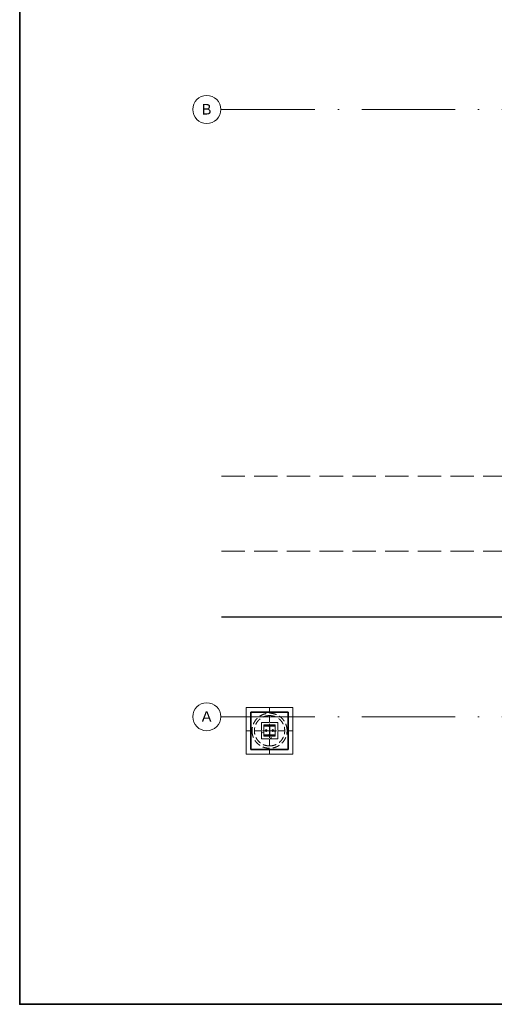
# Model space of a CAD drawing. Header units: millimetres. Extents: x -34728 to 839610, y -480656 to 464976.
# Tile 39 of 69: x 227104 to 237259, y -34434 to -13356. Entities that reach past the tile are written whole.
import ezdxf

# ---------------------------------------------------------------- set-up
doc = ezdxf.new("R2010")
doc.units = ezdxf.units.MM
for name, pattern in [('IMPORT-A_CARA_07', [700, 500, -200]), ('IMPORT-KANVPOVO', [2000, 700, -650, 0, -650]), ('Rebar Cover Lines', [320.04, 160.02, -160.02]), ('Skryté 1_5', [220, 150, -70]), ('ČERCHOVANÁ', [25.4, 12.7, -6.35, 0, -6.35]), ('Čerchovaná 20mm', [3000, 2000, -500, 0, -500])]:
    doc.linetypes.add(name, pattern=pattern)
doc.layers.get('0').update_dxf_attribs({"color": 9})
for name, color, linetype, lineweight in [('!KANAL TRASA', 160, 'G_POTR_627_PN', 30), ('11542_003_OK-HALA_TaO-1_ET_R01_AciS_2025-04-14_sloupy_dwg', 9, 'Continuous', 9), ('_KANAL TRASA 1', 10, 'IMPORT-KANVPOVO', 70), ('CA_NEVHRA', 9, 'Skryté 1_5', 9), ('CA_OSY', 9, 'ČERCHOVANÁ', 9), ('CA_TEXT35', 9, 'Continuous', 9), ('CA_ZAKLADY25', 9, 'Continuous', 18), ('SS_HALA_TaO-SLOUP', 9, 'Continuous', 9)]:
    doc.layers.add(name, color=color, linetype=linetype, lineweight=lineweight)
doc.styles.add('Arial_1', font='arial.ttf', dxfattribs={"height": 450})
doc.linetypes.add('G_POTR_627_PN', pattern='A,0.5,-1,2,-6.5,[9,hpfmlin.shx,S=1,R=0,X=0,Y=0],-6.5,2,-1,0.5', length=20)

# ---------------------------------------------------------------- blocks, each defined once
blk = doc.blocks.new('pilota 600 mm - D_750_650-2126773-ZÁKLADY HALY _ DPS')
at = {"layer": 'CA_NEVHRA'}
for p, q in [((0, 175), (0, 500)), ((-175, 0), (-500, 0)), ((0, 0), (-175, 0)), ((0, 0), (0, 175)), ((0, 0), (0, -175)), ((0, 0), (175, 0)), ((175, 0), (500, 0)), ((0, -175), (0, -500))]:
    blk.add_line(p, q, dxfattribs=at)
blk = doc.blocks.new('Osnova - Bublina osnovy 12mm-4850-ZÁKLADY HALY _ DPS')
at = {"layer": 'CA_TEXT35'}
blk.add_circle((0, 0), 6, dxfattribs=at)
blk = doc.blocks.new('A$Ca1b42790')
at = {"layer": 'CA_ZAKLADY25', "linetype": 'Rebar Cover Lines', "lineweight": 9}
h = blk.add_hatch(dxfattribs=at)
h.set_pattern_fill('FP_1', color=256, style=0, pattern_type=2)
h.set_pattern_definition([(50, (-164578.8, -16172.33), (728.7365, -63.7558), [76.2, -838.2]), (355, (-164578.8, -16172.3), (-140.9716, 764.2276), [60.96, -670.56]), (100.451, (-164518.1, -16177.65), (587.77, 700.4668), [64.76, -712.36]), (46.184, (-164578.8, -15969.1), (1084.316, -168.171), [114.3, -1257.3]), (96.636, (-164488.5, -15983.1), (949.61, 989.71), [97.14, -1068.54]), (351.184, (-164578.8, -15969.1), (949.6206, 989.701), [91.44, -1005.84]), (21, (-164477.2, -16019.93), (606.4579, -409.0606), [76.2, -838.2]), (326, (-164477.2, -16019.9), (247.2083, 736.753), [60.96, -670.56]), (71.451, (-164426.7, -16054), (853.6683, 327.6855), [64.76, -712.36]), (37.5, (-164578.83, -16172.33), (12.3547, 338.2201), [33.528, -628.904, 33.528, -647.192, -673.1]), (37.5, (-164578.83, -16172.33), (12.3547, 338.2201), [-1343.152, 33.528, -639.572]), (7.5, (-164578.83, -16172.33), (267.2789, 400.7221), [33.528, -354.584, 33.528, -613.664, -256.54]), (7.5, (-164578.83, -16172.33), (267.2789, 400.7221), [-1035.304, 33.528, -223.012]), (327.5, (-164805.4, -16172.33), (542.36333, -22.91534), [33.528, -220.472, 33.528, -758.952, -1051.56]), (327.5, (-164805.4, -16172.33), (542.36333, -22.91534), [-1046.48, 33.528, -1018.032]), (317.5, (-164907, -16172.33), (592.517, 101.7071), [33.528, -296.672, 33.528, -492.76, -746.76]), (317.5, (-164907, -16172.33), (592.517, 101.7071), [-856.488, 33.528, -713.232])])
h.paths.add_polyline_path([(-8634, -8897), (-8634, -8547), (-8984, -8547), (-8984, -8897)])
at = {"layer": '!KANAL TRASA', "ltscale": 80}
blk.add_lwpolyline([(-9837, -6286), (15493, -6286)], dxfattribs=at)
at = {"layer": '11542_003_OK-HALA_TaO-1_ET_R01_AciS_2025-04-14_sloupy_dwg'}
for p, q in [((-8699, -8612), (-8919, -8612)), ((-8919, -8612), (-8919, -8623)), ((-8919, -8623), (-8830, -8623)), ((-8812, -8641), (-8812, -8793)), ((-8805, -8793), (-8805, -8641)), ((-8787, -8623), (-8699, -8623)), ((-8699, -8623), (-8699, -8612)), ((-8830, -8811), (-8919, -8811)), ((-8919, -8811), (-8919, -8822)), ((-8919, -8822), (-8699, -8822)), ((-8699, -8811), (-8787, -8811)), ((-8699, -8822), (-8699, -8811))]:
    blk.add_line(p, q, dxfattribs=at)
for centre, start, end in [((-8830, -8641), 0, 90), ((-8787, -8641), 90, 180), ((-8830, -8793), 270, 0), ((-8787, -8793), 180, 270)]:
    blk.add_arc(centre, 18, start, end, dxfattribs=at)
at = {"layer": '_KANAL TRASA 1', "color": 7, "linetype": 'IMPORT-A_CARA_07', "lineweight": 18}
for p, q in [((-9837, -3275), (18178, -3275)), ((-9837, -4875), (18178, -4875))]:
    blk.add_line(p, q, dxfattribs=at)
at = {"layer": 'CA_NEVHRA'}
for radius, start, end in [(375, 0, 180), (375, 0, 180), (325, 90, 270), (325, 90, 270), (325, 270, 90), (325, 270, 90), (375, 180, 0), (375, 180, 0)]:
    blk.add_arc((-8809, -8722), radius, start, end, dxfattribs=at)
at = {"layer": 'CA_OSY', "linetype": 'Čerchovaná 20mm'}
for p, q in [((-9837, 4578), (18178, 4578)), ((-9837, -8422), (18178, -8422))]:
    blk.add_line(p, q, dxfattribs=at)
at = {"layer": 'CA_ZAKLADY25', "lineweight": 9}
for p, q in [((-9309, -9222), (-9309, -8222)), ((-9309, -8222), (-8309, -8222)), ((-8309, -8222), (-9309, -8222)), ((-9309, -8222), (-9309, -9222)), ((-8309, -8222), (-8309, -9222)), ((-8309, -9222), (-8309, -8222)), ((-8309, -9222), (-9309, -9222)), ((-9309, -9222), (-8309, -9222))]:
    blk.add_line(p, q, dxfattribs=at)
at = {"layer": 'CA_ZAKLADY25', "lineweight": 25}
for p, q in [((-8409, -8322), (-9209, -8322)), ((-9209, -8322), (-9209, -9122)), ((-9209, -9122), (-9209, -8322)), ((-9209, -8322), (-8409, -8322)), ((-8409, -9122), (-8409, -8322)), ((-8409, -8322), (-8409, -9122)), ((-9209, -9122), (-8409, -9122)), ((-8409, -9122), (-9209, -9122))]:
    blk.add_line(p, q, dxfattribs=at)
at = {"layer": 'CA_ZAKLADY25', "linetype": 'Rebar Cover Lines', "lineweight": 9}
for p, q in [((-8984, -8547), (-8634, -8547)), ((-8984, -8897), (-8984, -8547)), ((-8984, -8547), (-8984, -8897)), ((-8634, -8547), (-8984, -8547)), ((-8634, -8547), (-8634, -8897)), ((-8634, -8897), (-8634, -8547)), ((-8634, -8897), (-8984, -8897)), ((-8984, -8897), (-8634, -8897))]:
    blk.add_line(p, q, dxfattribs=at)
at = {"layer": 'SS_HALA_TaO-SLOUP'}
for p, q in [((-8929, -8597), (-8689, -8597)), ((-8689, -8597), (-8929, -8597)), ((-8929, -8837), (-8929, -8597)), ((-8929, -8597), (-8929, -8837)), ((-8919, -8612), (-8919, -8623)), ((-8699, -8612), (-8919, -8612)), ((-8919, -8623), (-8830, -8623)), ((-8812, -8641), (-8812, -8793)), ((-8805, -8641), (-8805, -8793)), ((-8699, -8623), (-8787, -8623)), ((-8699, -8612), (-8699, -8623)), ((-8689, -8597), (-8689, -8837)), ((-8689, -8837), (-8689, -8597)), ((-8689, -8837), (-8929, -8837)), ((-8929, -8837), (-8689, -8837)), ((-8919, -8811), (-8919, -8822)), ((-8830, -8811), (-8919, -8811)), ((-8919, -8822), (-8699, -8822)), ((-8879, -8700), (-8894, -8709)), ((-8894, -8709), (-8879, -8700)), ((-8894, -8709), (-8894, -8726)), ((-8894, -8726), (-8894, -8709)), ((-8894, -8726), (-8879, -8735)), ((-8879, -8735), (-8894, -8726)), ((-8864, -8709), (-8879, -8700)), ((-8879, -8700), (-8864, -8709)), ((-8879, -8735), (-8864, -8726)), ((-8864, -8726), (-8879, -8735)), ((-8864, -8726), (-8864, -8709)), ((-8864, -8709), (-8864, -8726)), ((-8787, -8811), (-8699, -8811)), ((-8739, -8700), (-8754, -8709)), ((-8754, -8709), (-8739, -8700)), ((-8754, -8709), (-8754, -8726)), ((-8754, -8726), (-8754, -8709)), ((-8754, -8726), (-8739, -8735)), ((-8739, -8735), (-8754, -8726)), ((-8724, -8709), (-8739, -8700)), ((-8739, -8700), (-8724, -8709)), ((-8739, -8735), (-8724, -8726)), ((-8724, -8726), (-8739, -8735)), ((-8724, -8726), (-8724, -8709)), ((-8724, -8709), (-8724, -8726)), ((-8699, -8811), (-8699, -8822))]:
    blk.add_line(p, q, dxfattribs=at)
for centre, radius, start, end in [((-8830, -8641), 18, 0, 90), ((-8787, -8641), 18, 90, 180), ((-8879, -8717), 18.5, 0, 180), ((-8879, -8717), 18.5, 0, 180), ((-8879, -8717), 18.5, 180, 0), ((-8879, -8717), 18.5, 180, 0), ((-8879, -8717), 11, 0, 180), ((-8879, -8717), 11, 0, 180), ((-8879, -8717), 11, 180, 0), ((-8879, -8717), 11, 180, 0), ((-8879, -8717), 10, 0, 180), ((-8879, -8717), 10, 0, 180), ((-8879, -8717), 10, 0, 180), ((-8879, -8717), 10, 0, 180), ((-8879, -8717), 10, 180, 0), ((-8879, -8717), 10, 180, 0), ((-8879, -8717), 10, 180, 0), ((-8879, -8717), 10, 180, 0), ((-8830, -8793), 18, 270, 0), ((-8787, -8793), 18, 180, 270), ((-8739, -8717), 18.5, 0, 180), ((-8739, -8717), 18.5, 0, 180), ((-8739, -8717), 18.5, 180, 0), ((-8739, -8717), 18.5, 180, 0), ((-8739, -8717), 11, 0, 180), ((-8739, -8717), 11, 0, 180), ((-8739, -8717), 11, 180, 0), ((-8739, -8717), 11, 180, 0), ((-8739, -8717), 10, 0, 180), ((-8739, -8717), 10, 0, 180), ((-8739, -8717), 10, 0, 180), ((-8739, -8717), 10, 0, 180), ((-8739, -8717), 10, 180, 0), ((-8739, -8717), 10, 180, 0), ((-8739, -8717), 10, 180, 0), ((-8739, -8717), 10, 180, 0)]:
    blk.add_arc(centre, radius, start, end, dxfattribs=at)
at = {"layer": 'CA_NEVHRA', "rotation": 180}
blk.add_blockref('pilota 600 mm - D_750_650-2126773-ZÁKLADY HALY _ DPS', (-8809, -8722), dxfattribs=at)
at = {"layer": 'CA_TEXT35', "xscale": 49.99999999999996, "yscale": 49.99999999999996, "zscale": 49.99999999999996, "rotation": 270}
for p in [(-10152, 4578), (-10152, -8422)]:
    blk.add_blockref('Osnova - Bublina osnovy 12mm-4850-ZÁKLADY HALY _ DPS', p, dxfattribs=at)
at = {"layer": 'CA_TEXT35', "char_height": 225, "width": 256.54, "attachment_point": 1, "style": 'Arial_1', "bg_fill": 3, "box_fill_scale": 1.25, "bg_fill_color": 256, "bg_fill_true_color": 13158600, "bg_fill_transparency": 0}
for s, insert in [('\\fArial|b0|i0|c238|p34|;B', (-10261, 4695)), ('\\fArial|b0|i0|c238|p34|;A', (-10261, -8305))]:
    blk.add_mtext(s, dxfattribs=dict(at, insert=insert))

msp = doc.modelspace()

# ---------------------------------------------------------------- linework, layer by layer
at = {"color": 220, "lineweight": 35}
msp.add_lwpolyline([(227104.18, 52868.13), (340694.5, 52868.13), (340694.5, -34434.19), (227104.18, -34434.19)], close=True, dxfattribs=at)

# ---------------------------------------------------------------- next in the draw order: block references
msp.add_blockref('A$Ca1b42790', (241259.25, -19856.12), dxfattribs=at)

doc.saveas('drawing.dxf')
